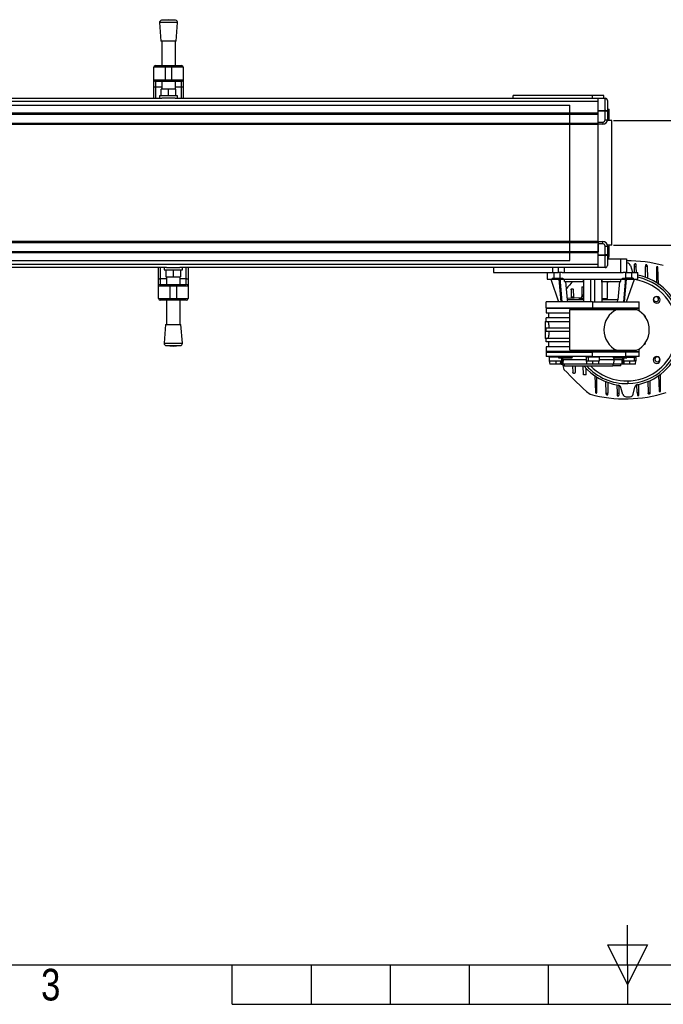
# Model space of a CAD drawing. Header units: millimetres. Extents: x 0 to 420, y 0 to 297.
# Tile 2 of 14: x 130 to 215, y 0 to 129. Entities that reach past the tile are written whole.
import ezdxf
from ezdxf.enums import TextEntityAlignment as Align

# ---------------------------------------------------------------- set-up
doc = ezdxf.new("R2010")
doc.units = ezdxf.units.MM
doc.layers.add('CARTIGLIO', color=140, linetype='Continuous')
doc.layers.add('QUOTE', color=174, linetype='Continuous')
doc.styles.add('SLDTEXTSTYLE0', font='TXT', dxfattribs={"width": 0.638298})
doc.styles.add('SLDTEXTSTYLE2', font='TXT', dxfattribs={"width": 0.821468})
doc.styles.add('SLDTEXTSTYLE3', font='TXT', dxfattribs={"width": 0.75})
doc.dimstyles.new('SLDDIMSTYLE0', dxfattribs={"dimtxt": 3, "dimasz": 3, "dimexe": 0, "dimexo": 0.0625, "dimgap": 0.75, "dimtad": 1, "dimlfac": 6.740475, "dimrnd": 1e-09, "dimzin": 12, "dimdsep": 46, "dimtxsty": 'SLDTEXTSTYLE3', "dimsah": 1, "dimcen": 0.09, "dimadec": 0, "dimazin": 3, "dimtfac": 1, "dimtdec": 3, "dimtmove": 0, "dimatfit": 0, "dimfxl": 0, "dimfrac": 2, "dimtolj": 1, "dimtzin": 12, "dimarcsym": 0})

# ---------------------------------------------------------------- blocks, each defined once
blk = doc.blocks.new('SW_NOTE_0_1')
at = {"layer": 'CARTIGLIO', "color": 0, "insert": (85.41, 3.22), "char_height": 2.5, "attachment_point": 2, "style": 'SLDTEXTSTYLE0'}
blk.add_mtext("ATTENZIONE: NON INTERPRETARE IL DISEGNO. IN CASO DI QUOTE MANCANTI O POCO CHIARE CONSULTARE L'UFFICIO TECNICO", dxfattribs=at)
blk = doc.blocks.new('SW_NOTE_0_17')
at = {"layer": 'CARTIGLIO', "color": 0, "insert": (28.04, 2.06), "char_height": 1.6, "attachment_point": 2, "style": 'SLDTEXTSTYLE0'}
blk.add_mtext('DISEGNO ESEGUITO CON CAD NON SONO AMMESSE VARIAZIONI', dxfattribs=at)
blk = doc.blocks.new('SW_NOTE_0_18')
at = {"layer": 'CARTIGLIO', "color": 0, "insert": (27.34, 2.06), "char_height": 1.6, "attachment_point": 2, "style": 'SLDTEXTSTYLE0'}
blk.add_mtext('VIETATO RIPRODURRE O COMUNICARNE A TERZI IL CONTENUTO.', dxfattribs=at)
blk = doc.blocks.new('Cartiglio ALUSIC')
at = {"layer": 'CARTIGLIO', "color": 140}
for name, p in [('SW_NOTE_0_18', (116.35, 126.61)), ('SW_NOTE_0_17', (115.64, 124.47)), ('SW_NOTE_0_1', (127.63, 90.02))]:
    blk.add_blockref(name, p, dxfattribs=at)
at = {"layer": 'CARTIGLIO', "color": 140, "style": 'SLDTEXTSTYLE0', "width": 0.638298}
for tag, height, p in [('AUTOATTR1', 3.5, (223.45, 133.7)), ('AUTOATTR2', 3.5, (221.93, 127.42)), ('AUTOATTR11', 3.5, (222.86, 121.41)), ('AUTOATTR8', 4, (219.24, 110)), ('AUTOATTR9', 4, (218.12, 100.42)), ('AUTOATTR0', 4, (249.03, 100.31))]:
    blk.add_attdef(tag, text='', height=height, dxfattribs=at).set_placement(p, align=Align.TOP_CENTER)
at = {"layer": 'CARTIGLIO', "color": 140}
for tag in ['AUTOATTR13', 'AUTOATTR12', 'AUTOATTR10', 'AUTOATTR7', 'AUTOATTR6', 'AUTOATTR5', 'AUTOATTR4', 'AUTOATTR3']:
    blk.add_attdef(tag, (0, 0), '', height=4, dxfattribs=at)
blk = doc.blocks.new('_D_1')
at = {"layer": 'QUOTE'}
for p, q in [((226.79, 115.61), (226.79, 121.61)), ((208.17, 115.61), (228.79, 115.61)), ((226.79, 115.61), (226.79, 99.29)), ((208.17, 99.29), (228.79, 99.29)), ((226.79, 99.29), (226.79, 93.29))]:
    blk.add_line(p, q, dxfattribs=at)
for points in [[(226.79, 115.61), (227.29, 118.61), (226.29, 118.61)], [(226.79, 99.29), (226.29, 96.29), (227.29, 96.29)]]:
    blk.add_solid(points, dxfattribs=at)
at = {"layer": 'QUOTE', "insert": (222.92, 104.12), "char_height": 3, "attachment_point": 1, "rotation": 90, "style": 'SLDTEXTSTYLE3'}
blk.add_mtext('110', dxfattribs=at)

msp = doc.modelspace()

# ---------------------------------------------------------------- linework, layer by layer
at = {"color": 7, "linetype": 'Continuous', "lineweight": 25}
for p, q in [((148.7251, 128.413), (148.9106, 125.9823)), ((151.0988, 128.413), (148.7251, 128.413)), ((149.912, 128.8011), (148.9984, 128.7314)), ((150.8256, 128.7314), (148.9984, 128.7314)), ((150.8256, 128.7314), (149.912, 128.8011)), ((150.9134, 125.9823), (151.0988, 128.413)), ((150.9134, 125.9823), (148.9106, 125.9823)), ((149.0218, 125.9823), (149.0218, 122.8033)), ((150.8021, 122.8033), (150.8021, 125.9823)), ((149.4669, 122.5808), (147.9833, 122.5808)), ((147.9833, 120.9488), (147.9833, 122.5808)), ((148.2059, 122.8033), (149.4669, 122.8033)), ((149.4669, 122.5808), (149.4669, 122.8033)), ((149.4669, 122.8033), (150.357, 122.8033)), ((150.357, 122.5808), (149.4669, 122.5808)), ((149.4669, 122.5808), (149.4669, 120.9488)), ((150.357, 122.5808), (150.357, 122.8033)), ((150.357, 122.8033), (151.6181, 122.8033)), ((151.8406, 122.5808), (150.357, 122.5808)), ((150.357, 120.9488), (150.357, 122.5808)), ((151.8406, 122.5808), (151.8406, 120.9488)), ((147.9833, 120.9488), (149.4669, 120.9488)), ((147.9833, 120.0948), (147.9833, 120.9488)), ((147.9833, 118.5322), (147.9833, 120.0948)), ((149.4669, 120.7263), (148.2059, 120.7263)), ((148.2059, 120.7263), (148.2059, 119.9672)), ((149.0218, 119.9672), (148.2059, 119.9672)), ((148.2059, 119.9672), (148.2059, 118.5322)), ((149.0218, 120.7263), (149.0218, 119.719)), ((149.4669, 120.9488), (150.357, 120.9488)), ((149.4669, 120.7263), (149.4669, 120.9488)), ((150.357, 120.7263), (149.4669, 120.7263)), ((150.357, 120.9488), (151.8406, 120.9488)), ((150.357, 120.7263), (150.357, 120.9488)), ((151.6181, 120.7263), (150.357, 120.7263)), ((150.8021, 119.719), (150.8021, 120.7263)), ((151.6181, 119.9672), (150.8021, 119.9672)), ((151.6181, 119.9672), (151.6181, 120.7263)), ((151.6181, 118.5322), (151.6181, 119.9672)), ((151.8406, 120.9488), (151.8406, 120.0948)), ((151.8406, 120.0948), (151.8406, 118.5322)), ((113.6913, 118.5322), (149.0433, 118.5322)), ((148.7251, 118.8289), (148.7251, 118.5322)), ((151.0988, 118.8289), (148.7251, 118.8289)), ((148.9477, 118.8289), (148.9477, 119.719)), ((149.912, 119.719), (148.9477, 119.719)), ((150.7807, 118.5322), (149.0433, 118.5322)), ((149.912, 118.8289), (149.912, 119.719)), ((150.8763, 119.719), (149.912, 119.719)), ((150.7807, 118.5322), (206.166, 118.5322)), ((150.8763, 118.8289), (150.8763, 119.719)), ((151.0988, 118.5322), (151.0988, 118.8289)), ((195.0392, 118.5322), (195.0392, 118.8718)), ((205.4242, 118.8718), (195.0392, 118.8718)), ((206.9078, 118.8718), (205.4242, 118.8718)), ((205.4242, 118.5322), (205.4242, 118.8718)), ((206.166, 118.5322), (207.0562, 118.5322)), ((206.166, 118.4887), (206.166, 118.5322)), ((206.9078, 118.5322), (206.9078, 118.8718)), ((207.0562, 118.5322), (207.0562, 118.4887)), ((57.8085, 118.1259), (206.166, 118.1259)), ((207.0562, 118.4887), (206.166, 118.4887)), ((206.166, 116.9437), (206.166, 118.4887)), ((207.0562, 116.9437), (207.0562, 118.4887)), ((207.3529, 118.2354), (207.3529, 116.7773)), ((57.8085, 116.6035), (206.166, 116.6035)), ((57.8085, 116.4551), (206.166, 116.4551)), ((206.166, 116.9437), (207.0562, 116.9437)), ((206.166, 116.8388), (206.166, 116.9437)), ((207.0562, 116.8388), (206.166, 116.8388)), ((206.166, 115.4166), (206.166, 116.8388)), ((206.166, 115.2683), (206.166, 116.4551)), ((207.0562, 116.9437), (207.0562, 116.8388)), ((207.0562, 115.7134), (207.0562, 116.8388)), ((207.3529, 117.0916), (207.5754, 117.0916)), ((207.3529, 116.7773), (207.3529, 115.7134)), ((207.5982, 115.608), (207.5754, 117.0916)), ((57.8085, 115.2683), (206.166, 115.2683)), ((57.8085, 115.1199), (206.166, 115.1199)), ((206.166, 115.4166), (206.7595, 115.4166)), ((206.166, 115.1199), (206.166, 115.2683)), ((206.7595, 115.1199), (206.166, 115.1199)), ((206.166, 99.7767), (206.166, 115.1199)), ((206.7595, 115.4166), (206.7595, 115.1199)), ((207.0562, 115.7134), (207.3529, 115.7134)), ((207.9463, 115.608), (207.3529, 115.608)), ((207.9463, 99.2887), (207.9463, 115.608)), ((206.166, 99.7767), (57.8085, 99.7767)), ((206.166, 99.6283), (57.8085, 99.6283)), ((206.166, 99.7767), (206.7595, 99.7767)), ((206.166, 99.7767), (206.166, 99.6283)), ((206.166, 99.6283), (206.166, 98.4415)), ((206.7595, 99.48), (206.166, 99.48)), ((206.166, 98.0579), (206.166, 99.48)), ((206.7595, 99.48), (206.7595, 99.7767)), ((207.0562, 99.1833), (207.3529, 99.1833)), ((207.0562, 98.0579), (207.0562, 99.1833)), ((207.9463, 99.2887), (207.3434, 99.2887)), ((207.3529, 99.1833), (207.3529, 98.1193)), ((207.5754, 97.8051), (207.5982, 99.2887)), ((206.166, 98.4415), (57.8085, 98.4415)), ((206.166, 98.2931), (57.8085, 98.2931)), ((206.166, 98.0579), (207.0562, 98.0579)), ((206.166, 97.953), (206.166, 98.0579)), ((207.0562, 97.953), (206.166, 97.953)), ((206.166, 96.4079), (206.166, 97.953)), ((207.0562, 98.0579), (207.0562, 97.953)), ((207.0562, 96.4079), (207.0562, 97.953)), ((207.3529, 98.1193), (207.3529, 96.6612)), ((206.166, 96.7708), (57.8085, 96.7708)), ((207.3529, 97.8051), (207.5754, 97.8051)), ((207.3529, 97.5084), (209.1332, 97.5084)), ((207.5383, 97.5084), (207.5383, 97.8051)), ((209.1332, 95.7281), (209.1332, 97.5084)), ((209.1332, 97.5084), (209.875, 97.5084)), ((209.875, 97.5084), (209.875, 95.7281)), ((210.367, 96.6536), (210.6283, 95.7578)), ((210.9044, 96.4797), (210.9037, 96.7724)), ((211.1235, 96.4845), (211.1113, 96.7769)), ((212.3313, 96.6346), (212.3316, 96.5111)), ((212.5389, 96.6392), (212.5441, 96.5157)), ((149.6633, 96.3645), (114.3113, 96.3645)), ((148.6033, 94.8018), (148.6033, 96.3645)), ((148.8259, 96.3645), (148.8259, 94.9295)), ((149.3451, 96.3645), (149.3451, 96.0678)), ((149.3451, 96.0678), (151.7188, 96.0678)), ((149.5676, 96.0678), (149.5676, 95.1776)), ((149.6633, 96.3645), (151.4007, 96.3645)), ((150.532, 96.0678), (150.532, 95.1776)), ((206.166, 96.3645), (151.4007, 96.3645)), ((151.4963, 96.0678), (151.4963, 95.1776)), ((151.7188, 96.0678), (151.7188, 96.3645)), ((152.2381, 94.9295), (152.2381, 96.3645)), ((152.4606, 96.3645), (152.4606, 94.8018)), ((192.443, 96.3645), (192.443, 95.7281)), ((192.443, 95.7281), (199.6784, 95.7281)), ((199.4899, 95.7281), (199.4899, 94.8379)), ((199.6784, 95.7281), (200.3322, 95.7281)), ((200.2317, 95.7281), (200.2317, 96.3645)), ((200.3322, 95.7281), (200.3322, 94.9863)), ((200.3322, 95.7281), (200.9735, 95.7281)), ((200.9735, 95.7281), (200.9735, 96.3645)), ((201.4396, 95.7281), (200.9735, 95.7281)), ((201.1207, 95.7281), (201.1207, 94.9863)), ((201.4396, 95.7281), (209.4088, 95.7281)), ((201.7153, 96.3645), (201.7153, 95.7281)), ((206.166, 96.4079), (207.0562, 96.4079)), ((206.166, 96.3645), (206.166, 96.4079)), ((207.0562, 96.3645), (206.166, 96.3645)), ((207.0562, 96.4079), (207.0562, 96.3645)), ((209.875, 95.7281), (209.4088, 95.7281)), ((209.7278, 95.7281), (209.7278, 94.9863)), ((209.875, 95.7281), (210.5163, 95.7281)), ((210.5163, 95.7281), (210.5163, 94.9863)), ((210.5163, 95.7281), (211.3585, 95.7281)), ((210.6381, 95.7281), (210.6283, 95.7578)), ((211.1235, 96.4845), (210.9044, 96.4797)), ((210.9062, 95.7281), (210.9044, 96.4797)), ((211.155, 95.7281), (211.1235, 96.4845)), ((211.3585, 94.8379), (211.3585, 95.7281)), ((212.5441, 96.5157), (212.3316, 96.5111)), ((212.3349, 95.0906), (212.3316, 96.5111)), ((212.5441, 96.5157), (212.6078, 94.9847)), ((213.7616, 96.3745), (213.7663, 94.3863)), ((214.0609, 94.1782), (213.9692, 96.3791)), ((148.6033, 93.9478), (148.6033, 94.8018)), ((148.8259, 94.9295), (148.8259, 94.1703)), ((148.8259, 94.9295), (149.6418, 94.9295)), ((148.8259, 94.1703), (150.0869, 94.1703)), ((149.5676, 95.1776), (150.532, 95.1776)), ((149.6418, 95.1776), (149.6418, 94.1703)), ((150.0869, 94.1703), (150.977, 94.1703)), ((150.0869, 94.1703), (150.0869, 93.9478)), ((150.532, 95.1776), (151.4963, 95.1776)), ((150.977, 94.1703), (152.2381, 94.1703)), ((150.977, 94.1703), (150.977, 93.9478)), ((151.4221, 94.1703), (151.4221, 95.1776)), ((151.4221, 94.9295), (152.2381, 94.9295)), ((152.2381, 94.1703), (152.2381, 94.9295)), ((152.4606, 94.8018), (152.4606, 93.9478)), ((199.4899, 94.8379), (200.1279, 94.8379)), ((199.935, 94.8379), (200.9735, 91.8708)), ((200.1279, 94.9863), (200.1279, 94.8379)), ((200.1279, 94.9863), (200.3322, 94.9863)), ((200.1279, 94.8379), (201.5061, 94.8379)), ((200.3322, 94.9863), (201.1207, 94.9863)), ((200.9828, 94.8379), (201.2427, 91.8708)), ((201.1207, 94.9863), (201.5061, 94.9863)), ((201.1727, 94.8379), (201.1727, 94.4616)), ((201.1727, 94.4616), (201.4085, 91.8708)), ((201.5061, 94.9863), (201.5061, 94.8379)), ((201.5061, 94.8379), (209.3424, 94.8379)), ((201.7541, 94.5412), (201.7541, 94.8379)), ((201.7541, 94.5412), (204.2374, 94.5412)), ((202.1303, 92.1675), (201.9103, 94.5412)), ((204.2374, 94.8379), (204.2374, 94.4616)), ((204.2374, 94.4616), (204.2374, 91.8708)), ((205.2017, 91.8708), (205.2017, 94.8379)), ((205.6468, 94.8379), (205.6468, 91.8708)), ((206.6111, 94.8379), (206.6111, 94.4616)), ((206.6111, 94.5412), (209.0944, 94.5412)), ((206.6111, 94.4616), (206.6111, 91.8708)), ((207.3529, 92.3159), (207.3529, 94.5412)), ((208.9381, 94.5412), (208.7182, 92.1675)), ((209.0944, 94.5412), (209.0944, 94.8379)), ((209.3424, 94.9863), (209.7278, 94.9863)), ((209.3424, 94.8379), (209.3424, 94.9863)), ((209.3424, 94.8379), (210.7206, 94.8379)), ((209.6758, 94.4616), (209.4399, 91.8708)), ((209.6058, 91.8708), (209.8657, 94.8379)), ((209.6758, 94.8379), (209.6758, 94.4616)), ((210.5163, 94.9863), (209.7278, 94.9863)), ((209.875, 91.8708), (210.9135, 94.8379)), ((210.7206, 94.9863), (210.5163, 94.9863)), ((210.7206, 94.9863), (210.7206, 94.8379)), ((210.7206, 94.8379), (211.3585, 94.8379)), ((150.0869, 93.9478), (148.6033, 93.9478)), ((148.6033, 92.3159), (148.6033, 93.9478)), ((150.977, 93.9478), (150.0869, 93.9478)), ((150.0869, 93.9478), (150.0869, 92.3159)), ((152.4606, 93.9478), (150.977, 93.9478)), ((150.977, 92.3159), (150.977, 93.9478)), ((152.4606, 93.9478), (152.4606, 92.3159)), ((202.5995, 93.4731), (202.6017, 92.5477)), ((202.8812, 93.4793), (202.9195, 92.5609)), ((203.9944, 93.8382), (204.2374, 93.8483)), ((203.9944, 93.8382), (203.9973, 92.6058)), ((148.6033, 92.3159), (150.0869, 92.3159)), ((150.0869, 92.0933), (148.8259, 92.0933)), ((149.6418, 92.0933), (149.6418, 88.9143)), ((150.0869, 92.3159), (150.977, 92.3159)), ((150.0869, 92.3159), (150.0869, 92.0933)), ((150.977, 92.0933), (150.0869, 92.0933)), ((150.977, 92.3159), (152.4606, 92.3159)), ((150.977, 92.3159), (150.977, 92.0933)), ((152.2381, 92.0933), (150.977, 92.0933)), ((151.4221, 88.9143), (151.4221, 92.0933)), ((205.4242, 91.8708), (199.3416, 91.8708)), ((199.3416, 91.129), (199.3416, 91.8708)), ((203.9179, 92.4071), (202.115, 92.332)), ((202.1579, 91.8708), (202.1303, 92.1675)), ((204.2374, 92.1675), (202.1303, 92.1675)), ((202.6017, 92.5477), (202.9195, 92.5609)), ((203.6493, 92.301), (203.6135, 92.1675)), ((204.2251, 92.301), (203.6493, 92.301)), ((203.9973, 92.6058), (204.0601, 92.6084)), ((204.2194, 92.4064), (204.1429, 92.301)), ((205.4242, 91.8708), (205.4242, 91.129)), ((205.4242, 91.8708), (211.5069, 91.8708)), ((208.7182, 92.1675), (206.6111, 92.1675)), ((206.6138, 92.3159), (207.3529, 92.3159)), ((207.1918, 92.301), (206.6278, 92.301)), ((207.235, 92.1675), (207.1992, 92.301)), ((207.2045, 92.2811), (207.2045, 92.3159)), ((208.6906, 91.8708), (208.7182, 92.1675)), ((211.5069, 91.129), (211.5069, 91.8708)), ((199.3416, 91.129), (199.3416, 91.04)), ((199.3416, 91.129), (201.1231, 91.129)), ((199.3416, 91.04), (199.3416, 90.4465)), ((201.1231, 91.04), (199.3416, 91.04)), ((199.3416, 90.4465), (202.4571, 90.4465)), ((199.6383, 90.4465), (199.6383, 89.7789)), ((201.1231, 91.129), (201.1231, 91.04)), ((201.1231, 91.129), (205.4242, 91.129)), ((205.4242, 91.04), (201.1231, 91.04)), ((202.4571, 85.5507), (202.4571, 90.8916)), ((202.4571, 90.8916), (208.5816, 90.8916)), ((205.4242, 91.129), (211.5069, 91.129)), ((211.5069, 91.04), (205.4242, 91.04)), ((205.4242, 91.04), (205.4242, 90.8916)), ((208.5816, 90.8916), (211.1683, 90.8916)), ((211.5069, 91.04), (211.5069, 91.129)), ((211.5069, 90.6992), (211.5069, 91.04)), ((149.5305, 88.9143), (149.3451, 86.4836)), ((149.5305, 88.9143), (151.5334, 88.9143)), ((151.7188, 86.4836), (151.5334, 88.9143)), ((199.1932, 89.3339), (199.3416, 89.3339)), ((199.1932, 89.3339), (199.1932, 87.1084)), ((199.3416, 89.3339), (199.3416, 89.7789)), ((202.4571, 89.7789), (199.3416, 89.7789)), ((199.3416, 89.3339), (202.4571, 89.3339)), ((212.3229, 90.0015), (212.1884, 90.0791)), ((212.3229, 89.898), (212.3229, 90.0015)), ((199.3416, 87.9986), (199.3416, 88.4437)), ((202.4571, 88.4437), (199.3416, 88.4437)), ((202.4571, 87.9986), (199.3416, 87.9986)), ((149.3451, 86.4836), (151.7188, 86.4836)), ((199.3416, 87.1084), (199.1932, 87.1084)), ((199.3416, 86.6634), (199.3416, 87.1085)), ((202.4571, 87.1085), (199.3416, 87.1085)), ((202.4571, 86.6634), (199.3416, 86.6634)), ((199.6383, 86.6634), (199.6383, 85.9958)), ((212.1884, 86.3633), (212.3229, 86.4409)), ((212.3229, 86.4409), (212.3229, 86.5444)), ((149.6184, 86.1652), (150.532, 86.0955)), ((149.6184, 86.1652), (151.4455, 86.1652)), ((150.532, 86.0955), (151.4455, 86.1652)), ((199.3416, 85.9958), (199.3416, 85.4024)), ((202.4571, 85.9958), (199.3416, 85.9958)), ((199.3416, 85.4024), (199.3416, 85.3134)), ((209.7253, 85.4024), (199.3416, 85.4024)), ((199.3416, 85.3134), (199.3416, 84.7199)), ((199.3416, 85.3134), (205.4242, 85.3134)), ((202.4571, 85.5507), (208.5816, 85.5507)), ((209.7253, 85.3134), (205.4242, 85.3134)), ((205.4242, 84.7199), (205.4242, 85.3134)), ((208.5816, 85.5507), (211.1683, 85.5507)), ((209.7253, 85.4024), (211.5069, 85.4024)), ((209.7253, 85.4024), (209.7253, 85.3134)), ((209.7253, 85.3134), (209.7253, 84.7199)), ((211.5069, 85.3134), (209.7253, 85.3134)), ((211.5069, 85.4024), (211.5069, 85.7431)), ((211.5069, 85.3134), (211.5069, 85.4024)), ((211.5069, 84.7199), (211.5069, 85.3134)), ((205.4242, 84.7199), (199.3416, 84.7199)), ((199.7496, 84.6458), (199.7496, 84.1893)), ((200.6026, 84.6458), (199.7496, 84.6458)), ((199.7496, 84.1893), (200.6026, 84.1893)), ((199.7518, 84.1635), (199.8237, 83.7556)), ((199.7518, 84.1635), (200.6026, 84.1635)), ((200.6026, 83.7556), (199.8237, 83.7556)), ((200.6026, 84.6458), (200.6026, 84.7199)), ((200.9746, 84.6458), (200.6026, 84.6458)), ((200.6026, 84.1893), (201.2058, 84.1893)), ((200.6026, 84.1893), (200.6026, 84.1635)), ((200.6026, 84.1635), (201.2042, 84.1635)), ((200.6026, 84.1635), (200.6026, 83.7556)), ((201.1534, 83.7556), (200.6026, 83.7556)), ((200.9673, 84.6458), (200.9673, 84.5716)), ((200.9673, 84.6458), (202.4869, 84.6458)), ((200.9673, 84.5716), (202.7476, 84.5716)), ((201.2042, 84.1635), (201.1534, 83.7556)), ((201.3161, 83.7556), (201.1534, 83.7556)), ((201.2042, 84.1635), (201.3923, 84.1635)), ((201.2058, 84.1893), (201.395, 84.1893)), ((201.3161, 83.7556), (201.3923, 84.1635)), ((201.3923, 84.1635), (201.395, 84.1893)), ((201.3923, 84.1635), (201.4291, 84.1565)), ((201.395, 84.1893), (201.395, 84.3641)), ((201.4215, 84.1893), (201.395, 84.1893)), ((201.4134, 84.2911), (201.4215, 84.1893)), ((201.4291, 84.1565), (201.4215, 84.1893)), ((201.4869, 83.9222), (201.4291, 84.1565)), ((201.4549, 83.7556), (201.4869, 83.9222)), ((201.4942, 83.7556), (201.4549, 83.7556)), ((201.4695, 83.7556), (201.6727, 83.0577)), ((201.4869, 83.9222), (201.5608, 83.9254)), ((201.4869, 83.9222), (201.4942, 83.7556)), ((201.547, 84.2943), (201.5356, 84.382)), ((201.547, 84.2943), (201.551, 84.1925)), ((204.5712, 84.2943), (201.547, 84.2943)), ((201.551, 84.1925), (201.5524, 84.1504)), ((201.5608, 83.9254), (201.5524, 84.1504)), ((201.5682, 83.7556), (201.5608, 83.9254)), ((204.6454, 83.7556), (201.5682, 83.7556)), ((201.7153, 83.7556), (201.7153, 83.5331)), ((202.7476, 84.6458), (202.4869, 84.6458)), ((202.7476, 84.5716), (202.7476, 84.6458)), ((202.7509, 84.6621), (202.7866, 84.6888)), ((204.5712, 84.6458), (204.5712, 84.1893)), ((204.821, 84.6458), (204.5712, 84.6458)), ((204.5712, 84.1893), (204.821, 84.1893)), ((204.5734, 84.1635), (204.6454, 83.7556)), ((204.5734, 84.1635), (205.4242, 84.1635)), ((205.4242, 83.7556), (204.6454, 83.7556)), ((206.0274, 84.6458), (204.821, 84.6458)), ((204.821, 84.6458), (204.821, 84.1893)), ((204.821, 84.1893), (206.0274, 84.1893)), ((205.4242, 84.7199), (209.7253, 84.7199)), ((205.4242, 84.1635), (206.0258, 84.1635)), ((205.4242, 84.1635), (205.4242, 83.7556)), ((206.2031, 83.7556), (205.4242, 83.7556)), ((206.0258, 84.1635), (206.275, 84.1635)), ((206.2773, 84.6458), (206.0274, 84.6458)), ((206.0274, 84.1893), (206.2773, 84.1893)), ((206.2031, 83.7556), (206.275, 84.1635)), ((208.1586, 83.7556), (206.2031, 83.7556)), ((206.2773, 84.6458), (206.2773, 84.1893)), ((208.1753, 84.2943), (206.2773, 84.2943)), ((208.0468, 83.7556), (208.0468, 83.5331)), ((208.0618, 84.6889), (208.0976, 84.662)), ((208.1008, 84.6458), (208.1008, 84.5716)), ((208.3616, 84.6458), (208.1008, 84.6458)), ((208.1008, 84.5716), (208.3616, 84.5716)), ((208.1753, 84.2943), (208.1586, 83.7556)), ((209.2803, 83.7556), (208.1586, 83.7556)), ((209.3015, 84.2943), (208.1753, 84.2943)), ((208.991, 84.6458), (208.3616, 84.6458)), ((208.3616, 84.5716), (208.3616, 84.6458)), ((208.3616, 84.5716), (208.991, 84.5716)), ((209.6204, 84.6458), (208.991, 84.6458)), ((208.991, 84.6458), (208.991, 84.5716)), ((208.991, 84.5716), (209.8811, 84.5716)), ((209.1332, 83.5331), (209.1332, 83.7556)), ((209.2803, 83.7556), (209.2877, 83.9254)), ((209.2877, 83.9254), (209.2961, 84.1504)), ((209.3616, 83.9222), (209.2877, 83.9254)), ((209.2961, 84.1504), (209.2975, 84.1925)), ((209.2975, 84.1925), (209.3015, 84.2943)), ((209.3128, 84.382), (209.3015, 84.2943)), ((209.3543, 83.7556), (209.3616, 83.9222)), ((209.3935, 83.7556), (209.3543, 83.7556)), ((209.3616, 83.9222), (209.4193, 84.1565)), ((209.3616, 83.9222), (209.3935, 83.7556)), ((209.4193, 84.1565), (209.427, 84.1893)), ((209.4193, 84.1565), (209.4561, 84.1635)), ((209.427, 84.1893), (209.4351, 84.2911)), ((209.4535, 84.1893), (209.427, 84.1893)), ((209.4535, 84.3641), (209.4535, 84.1893)), ((209.4535, 84.1893), (209.4561, 84.1635)), ((209.4535, 84.1893), (210.8491, 84.1893)), ((209.4561, 84.1635), (210.2459, 84.1635)), ((209.4561, 84.1635), (209.5323, 83.7556)), ((210.2459, 83.7556), (209.5323, 83.7556)), ((209.8811, 84.6458), (209.6204, 84.6458)), ((211.5069, 84.7199), (209.7253, 84.7199)), ((209.8811, 84.5716), (209.8811, 84.6458)), ((209.8811, 84.6458), (210.8491, 84.6458)), ((210.2459, 84.1635), (210.8475, 84.1635)), ((210.2459, 84.1635), (210.2459, 83.7556)), ((211.0967, 84.1635), (210.8475, 84.1635)), ((210.8491, 84.6458), (210.8491, 84.1893)), ((210.8491, 84.6458), (211.0989, 84.6458)), ((210.8491, 84.1893), (211.0989, 84.1893)), ((211.0247, 83.7556), (211.0967, 84.1635)), ((211.0967, 84.1635), (211.0989, 84.1893)), ((211.0989, 84.1893), (211.0989, 84.6458)), ((201.7153, 83.5331), (208.0468, 83.5331)), ((202.8009, 83.5331), (202.8375, 82.6544)), ((203.1172, 83.5331), (203.1192, 82.6606)), ((204.2471, 82.351), (204.1979, 83.5331)), ((204.5721, 82.3518), (204.5701, 83.1968)), ((209.1332, 83.5331), (208.0468, 83.5331)), ((214.324, 80.2512), (214.3188, 82.4476)), ((204.5721, 82.3518), (204.2471, 82.351)), ((205.689, 82.2642), (205.7807, 80.0633)), ((205.9883, 80.0678), (205.9836, 82.0561)), ((207.2059, 79.9266), (207.1421, 81.4576)), ((207.415, 81.3517), (207.4183, 79.9313)), ((210.0218, 81.5467), (210.0297, 81.1872)), ((212.6346, 81.4687), (212.6938, 80.0474)), ((212.9026, 81.5981), (212.9062, 80.052)), ((214.0332, 82.2443), (214.1164, 80.2466)), ((207.2059, 79.9266), (207.4183, 79.9313)), ((207.211, 79.8032), (207.2059, 79.9266)), ((207.4186, 79.8077), (207.4183, 79.9313)), ((208.5817, 81.0314), (208.6264, 79.9579)), ((208.6264, 79.9579), (208.8455, 79.9627)), ((208.6264, 79.9579), (208.6386, 79.6654)), ((208.8432, 80.9699), (208.8455, 79.9627)), ((208.8455, 79.9627), (208.8462, 79.67)), ((209.3829, 79.7888), (209.1216, 80.6846)), ((210.7374, 79.8186), (210.959, 80.725)), ((211.2665, 80.016), (211.2245, 81.0254)), ((211.2665, 80.016), (211.4857, 80.0208)), ((211.2665, 80.016), (211.2787, 79.7235)), ((211.4857, 80.0208), (211.4831, 81.1074)), ((211.4863, 79.7281), (211.4857, 80.0208)), ((212.6938, 80.0474), (212.9062, 80.052)), ((212.6938, 80.0474), (212.6989, 79.9239)), ((212.9062, 80.052), (212.9065, 79.9284))]:
    msp.add_line(p, q, dxfattribs=at)
at = {"color": 7, "linetype": 'Continuous'}
for p, q in [((61.5175, 117.6108), (202.4571, 117.6108)), ((202.4571, 97.2858), (202.4571, 117.6108)), ((61.5175, 97.2858), (202.4571, 97.2858))]:
    msp.add_line(p, q, dxfattribs=at)
at = {"color": 7, "linetype": 'Continuous', "lineweight": 25, "flags": 128}
for points in [[(148.2059, 119.9672), (148.1624, 119.9696), (148.1207, 119.9769), (148.0822, 119.9887), (148.0485, 120.0045), (148.0208, 120.0239), (148.0003, 120.0459), (147.9876, 120.0699), (147.9833, 120.0948)], [(151.8406, 120.0948), (151.8363, 120.0699), (151.8237, 120.0459), (151.8031, 120.0239), (151.7754, 120.0045), (151.7417, 119.9887), (151.7032, 119.9769), (151.6615, 119.9696), (151.6181, 119.9672)], [(209.875, 96.9743), (209.878, 96.9743), (209.9432, 96.974)], [(148.6033, 94.8018), (148.6076, 94.8267), (148.6203, 94.8507), (148.6408, 94.8727), (148.6685, 94.8921), (148.7022, 94.908), (148.7407, 94.9198), (148.7824, 94.927), (148.8259, 94.9295)], [(152.2381, 94.9295), (152.2815, 94.927), (152.3232, 94.9198), (152.3617, 94.908), (152.3954, 94.8921), (152.4231, 94.8727), (152.4437, 94.8507), (152.4563, 94.8267), (152.4606, 94.8018)], [(207.7238, 94.5412), (207.4633, 94.4464), (207.3529, 94.4025)], [(204.2323, 92.8631), (204.1761, 92.7938), (203.8135, 92.301)], [(201.395, 84.3641), (201.4064, 84.3757), (201.4239, 84.386), (201.4457, 84.394), (201.4694, 84.3988), (201.4925, 84.3999), (201.5126, 84.3972), (201.5275, 84.391), (201.5356, 84.382)], [(209.3128, 84.382), (209.321, 84.391), (209.3359, 84.3972), (209.356, 84.3999), (209.3791, 84.3988), (209.4028, 84.394), (209.4245, 84.386), (209.4421, 84.3757), (209.4535, 84.3641)], [(211.0247, 83.7556), (210.9982, 83.7556), (210.9204, 83.7556), (210.7966, 83.7556), (210.6353, 83.7556), (210.4474, 83.7556), (210.2459, 83.7556)]]:
    msp.add_lwpolyline(points, dxfattribs=at)
at = {"color": 7, "linetype": 'Continuous', "lineweight": 25}
for centre, radius, start, end in [((149.021, 128.4356), 0.2967, 94.362914, 184.362914), ((150.803, 128.4356), 0.2967, 355.637086, 85.637086), ((148.2059, 122.5808), 0.2225, 90, 180), ((151.6181, 122.5808), 0.2225, 0, 90), ((148.2059, 120.9488), 0.2225, 180, 270), ((151.6181, 120.9488), 0.2225, 270, 0), ((207.0562, 118.2354), 0.2967, 0, 90), ((206.7595, 115.7134), 0.2967, 270, 0), ((206.7595, 115.7134), 0.5934, 270, 0), ((206.7595, 99.1833), 0.5934, 0, 90), ((206.7595, 99.1833), 0.2967, 0, 90), ((207.0562, 96.6612), 0.2967, 270, 0), ((210.0707, 79.3219), 17.9216, 75.12038, 90.625865), ((209.9398, 96.529), 0.4451, 16.26015, 89.55299), ((209.875, 88.2212), 7.3066, 11.280828, 78.284881), ((148.8259, 93.9478), 0.2225, 90, 180), ((152.2381, 93.9478), 0.2225, 0, 90), ((229.9109, 69.0477), 37.2081, 136.751787, 138.635044), ((209.875, 88.2212), 7.0357, 271.260151, 77.827069), ((209.875, 88.2212), 6.6761, 0, 81.114172), ((148.8259, 92.3159), 0.2225, 180, 270), ((152.2381, 92.3159), 0.2225, 270, 0), ((213.8089, 92.1551), 0.4451, 90, 270), ((213.7214, 92.2407), 0.3227, 91.260151, 271.260151), ((213.7214, 92.2407), 0.3227, 271.260151, 91.260151), ((213.8089, 92.1551), 0.4451, 0, 90), ((213.8089, 92.1551), 0.4451, 270, 0), ((209.875, 88.2212), 2.9671, 115.841933, 180), ((209.875, 88.2212), 2.9671, 0, 64.158067), ((209.875, 88.2212), 6.6761, 224.605566, 0), ((209.875, 88.2212), 2.9671, 180, 244.158067), ((209.875, 88.2212), 2.9671, 295.841933, 0), ((149.641, 86.4611), 0.2967, 175.637086, 265.637086), ((151.423, 86.4611), 0.2967, 274.362914, 4.362914), ((209.875, 88.2212), 7.3066, 281.280828, 351.239473), ((199.6754, 84.6458), 0.0742, 0, 90.000014), ((199.8979, 84.1893), 0.1484, 180, 190), ((200.9974, 84.1893), 0.2084, 352.909274, 0.010676), ((201.498, 83.5567), 0.7392, 86.202143, 96.573154), ((201.5076, 83.3366), 0.857, 87.095448, 95.766342), ((201.4811, 83.9596), 0.2037, 69.504921, 104.782185), ((202.5525, 84.655), 0.0662, 101.421732, 188.049472), ((202.8218, 84.6458), 0.0742, 89.999959, 180), ((204.497, 84.6458), 0.0742, 360, 90.000002), ((204.7195, 84.1893), 0.1484, 180, 190), ((205.8191, 84.1893), 0.2084, 352.909274, 0.010676), ((206.093, 84.655), 0.0662, 101.42177, 188.049464), ((206.1289, 84.1893), 0.1484, 350, 360), ((206.3515, 84.6458), 0.0742, 90.000044, 180), ((208.0267, 84.6458), 0.0742, 360, 90.000009), ((208.7249, 84.2862), 0.5497, 148.721324, 179.154388), ((209.3674, 83.9596), 0.2037, 75.217815, 110.495079), ((209.3409, 83.3366), 0.857, 84.233658, 92.904552), ((209.3505, 83.5567), 0.7392, 83.426846, 93.797857), ((209.686, 84.655), 0.0662, 101.421747, 188.049468), ((209.9553, 84.6458), 0.0742, 90, 180), ((210.6407, 84.1893), 0.2084, 352.909274, 0.010676), ((213.8089, 84.2873), 0.4451, 360, 180), ((213.8089, 84.2873), 0.4451, 180, 270), ((213.8944, 84.3747), 0.3227, 91.260151, 271.260151), ((213.8089, 84.2873), 0.4451, 270, 0), ((213.8944, 84.3747), 0.3227, 271.260151, 91.260151), ((229.0484, 108.2571), 37.2081, 222.629747, 229.890554), ((209.875, 88.2212), 7.3066, 219.913051, 261.239473), ((209.875, 88.2212), 7.0357, 221.784216, 271.260151), ((208.6943, 80.5599), 0.4451, 16.26015, 81.239473), ((209.6792, 97.1205), 17.9216, 271.260151, 287.399921), ((211.3913, 80.6193), 0.4451, 101.280828, 166.260151), ((209.6792, 97.1205), 17.9216, 255.12038, 271.260151), ((209.8101, 79.9134), 0.4451, 196.26015, 269.55299), ((209.875, 88.2212), 8.7531, 269.55299, 272.967311), ((210.305, 79.9243), 0.4451, 272.967311, 346.260151)]:
    msp.add_arc(centre, radius, start, end, dxfattribs=at)
for centre, ratio, start_param, end_param in [((207.0562, 118.2354), 0.85355339, 0, 1.57079633), ((207.0562, 116.7773), 0.56066017, 0, 1.57079633), ((207.0562, 116.7773), 0.20710678, 0, 1.57079633), ((207.0562, 98.1193), 0.20710678, 4.71238898, 6.28318531), ((207.0562, 98.1193), 0.56066017, 4.71238898, 6.28318531), ((207.0562, 96.6612), 0.85355339, 4.71238898, 6.28318531)]:
    msp.add_ellipse(centre, major_axis=(0.2967, 0), ratio=ratio, start_param=start_param, end_param=end_param, dxfattribs=at)
for points, knots in [([(210.9037, 96.7724), (210.9051, 96.7856), (210.9078, 96.8112), (210.9268, 96.8404), (210.9481, 96.8587), (210.9662, 96.8686), (210.9855, 96.8749), (210.9988, 96.876), (211.0053, 96.8765)], [0, 0, 0, 0, 0.28722243, 0.55346801, 0.67984956, 0.79476765, 0.90051014, 1, 1, 1, 1]), ([(211.1113, 96.7769), (211.1093, 96.7901), (211.1055, 96.8155), (211.0853, 96.8438), (211.0633, 96.8611), (211.0448, 96.8701), (211.0252, 96.8758), (211.0118, 96.8762), (211.0053, 96.8765)], [0, 0, 0, 0, 0.28720037, 0.55342551, 0.67772325, 0.79469671, 0.89937338, 1, 1, 1, 1]), ([(212.5389, 96.6392), (212.5369, 96.6524), (212.5332, 96.6778), (212.5129, 96.7061), (212.4909, 96.7234), (212.4724, 96.7324), (212.4528, 96.7379), (212.4329, 96.7394), (212.413, 96.737), (212.3937, 96.7307), (212.3756, 96.7208), (212.3543, 96.7026), (212.3354, 96.6734), (212.3327, 96.6479), (212.3313, 96.6346)], [0, 0, 0, 0, 0.14361019, 0.27673203, 0.3387866, 0.39737933, 0.4495653, 0.50003147, 0.55002689, 0.60284783, 0.66106213, 0.72326797, 0.85638981, 1, 1, 1, 1]), ([(213.8632, 96.4786), (213.8497, 96.4767), (213.8226, 96.473), (213.7892, 96.4487), (213.7661, 96.4147), (213.7631, 96.3879), (213.7616, 96.3745)], [0, 0, 0, 0, 0.24954869, 0.49978484, 0.74989286, 1, 1, 1, 1]), ([(213.9692, 96.3791), (213.9685, 96.3861), (213.9671, 96.4001), (213.9577, 96.4253), (213.938, 96.4524), (213.9037, 96.4749), (213.8767, 96.4774), (213.8632, 96.4786)], [0, 0, 0, 0, 0.13264689, 0.26493831, 0.50092721, 0.74892967, 1, 1, 1, 1]), ([(201.1373, 94.8379), (201.1468, 94.7395), (201.1588, 94.6141), (201.1702, 94.4886), (201.1727, 94.4616)], [0, 0, 0, 0, 0.78500682, 1, 1, 1, 1]), ([(204.2374, 94.4616), (204.2378, 94.5601), (204.2383, 94.6856), (204.241, 94.811), (204.2416, 94.8379)], [0, 0, 0, 0, 0.78499546, 1, 1, 1, 1]), ([(206.6111, 94.4616), (206.6107, 94.5601), (206.6102, 94.6856), (206.6074, 94.811), (206.6068, 94.8379)], [0, 0, 0, 0, 0.78499549, 1, 1, 1, 1]), ([(209.7111, 94.8379), (209.7017, 94.7395), (209.6897, 94.6141), (209.6782, 94.4886), (209.6758, 94.4616)], [0, 0, 0, 0, 0.785006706, 1, 1, 1, 1]), ([(202.5995, 93.4731), (202.6015, 93.4913), (202.6054, 93.5273), (202.632, 93.5667), (202.6604, 93.5906), (202.6849, 93.6039), (202.7108, 93.6123), (202.7286, 93.6137), (202.7373, 93.6144)], [0, 0, 0, 0, 0.25657867, 0.50881494, 0.63791155, 0.76249093, 0.88301651, 1, 1, 1, 1]), ([(202.7373, 93.6144), (202.7551, 93.6128), (202.7824, 93.6105), (202.8151, 93.594), (202.8446, 93.5715), (202.8729, 93.5332), (202.8785, 93.4974), (202.8812, 93.4793)], [0, 0, 0, 0, 0.23569056, 0.36065911, 0.49059302, 0.74328446, 1, 1, 1, 1]), ([(202.6017, 92.5477), (202.6018, 92.5173), (202.6019, 92.4584), (202.6021, 92.3963), (202.6022, 92.3589), (202.6021, 92.3544), (202.6021, 92.3523)], [0, 0, 0, 0, 0.27727339, 0.53637252, 0.77728369, 1, 1, 1, 1]), ([(203.9975, 92.5198), (203.9975, 92.5226), (203.9975, 92.5455), (203.9974, 92.5776), (203.9973, 92.6058)], [0, 0, 0, 0, 0.12245243, 1, 1, 1, 1]), ([(199.7419, 88.4437), (199.7349, 88.5637), (199.7207, 88.8035), (199.6818, 89.0889), (199.6469, 89.2906), (199.6412, 89.3193), (199.6383, 89.3339)], [0, 0, 0, 0, 0.24755568, 0.49499473, 0.74481782, 1, 1, 1, 1]), ([(199.6383, 87.1085), (199.641, 87.122), (199.6464, 87.149), (199.6798, 87.3412), (199.7195, 87.6255), (199.7343, 87.8721), (199.7419, 87.9986)], [0, 0, 0, 0, 0.24541044, 0.49071287, 0.73879925, 1, 1, 1, 1]), ([(200.8947, 84.7199), (200.9037, 84.719), (200.9221, 84.7171), (200.9471, 84.7), (200.9643, 84.6745), (200.9663, 84.6551), (200.9673, 84.6458)], [0, 0, 0, 0, 0.24479159, 0.50295461, 0.75968185, 1, 1, 1, 1]), ([(201.2853, 84.5716), (201.2898, 84.5685), (201.3223, 84.5458), (201.3616, 84.4802), (201.3839, 84.4029), (201.395, 84.3641)], [0, 0, 0, 0, 0.07443821, 0.53699083, 1, 1, 1, 1]), ([(201.3161, 83.7556), (201.3244, 83.7556), (201.3408, 83.7556), (201.3824, 83.7556), (201.4223, 83.7556), (201.447, 83.7556), (201.4549, 83.7556)], [0, 0, 0, 0, 0.28688048, 0.57361184, 0.86407426, 1, 1, 1, 1]), ([(201.395, 84.3641), (201.3994, 84.3529), (201.4078, 84.3317), (201.4116, 84.304), (201.4134, 84.2911)], [0, 0, 0, 0, 0.53194421, 1, 1, 1, 1]), ([(201.5356, 84.382), (201.5219, 84.4315), (201.5012, 84.5056), (201.4573, 84.5551), (201.4427, 84.5716)], [0, 0, 0, 0, 0.66702429, 1, 1, 1, 1]), ([(201.5682, 83.7556), (201.5668, 83.7556), (201.5647, 83.7556), (201.5566, 83.7556), (201.549, 83.7556), (201.5399, 83.7556), (201.5295, 83.7556), (201.5145, 83.7556), (201.5023, 83.7556), (201.4942, 83.7556)], [0, 0, 0, 0, 0.22487686, 0.33610256, 0.44732794, 0.55855295, 0.6697776, 0.78100193, 1, 1, 1, 1]), ([(209.3543, 83.7556), (209.3459, 83.7556), (209.3334, 83.7556), (209.3183, 83.7556), (209.308, 83.7556), (209.2989, 83.7556), (209.2915, 83.7556), (209.2836, 83.7556), (209.2816, 83.7556), (209.2803, 83.7556)], [0, 0, 0, 0, 0.225385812, 0.336864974, 0.448272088, 0.559627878, 0.670931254, 0.782186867, 1, 1, 1, 1]), ([(209.4058, 84.5716), (209.3913, 84.5552), (209.3473, 84.5058), (209.3267, 84.4316), (209.3128, 84.382)], [0, 0, 0, 0, 0.330651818, 1, 1, 1, 1]), ([(209.5323, 83.7556), (209.5241, 83.7556), (209.5076, 83.7556), (209.4661, 83.7556), (209.4262, 83.7556), (209.4014, 83.7556), (209.3935, 83.7556)], [0, 0, 0, 0, 0.28688045, 0.57361179, 0.86407418, 1, 1, 1, 1]), ([(209.4351, 84.2911), (209.4369, 84.3041), (209.4407, 84.3318), (209.449, 84.3529), (209.4535, 84.3641)], [0, 0, 0, 0, 0.470461, 1, 1, 1, 1]), ([(209.5622, 84.5716), (209.559, 84.5694), (209.5274, 84.5477), (209.488, 84.4825), (209.465, 84.4039), (209.4535, 84.3641)], [0, 0, 0, 0, 0.0535507, 0.52162574, 1, 1, 1, 1]), ([(210.9015, 84.7199), (210.8949, 84.719), (210.8848, 84.7174), (210.8725, 84.7082), (210.8641, 84.6986), (210.8574, 84.6867), (210.8508, 84.6695), (210.8498, 84.6551), (210.8491, 84.6458)], [0, 0, 0, 0, 0.239455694, 0.368359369, 0.499998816, 0.631638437, 0.76054261, 1, 1, 1, 1]), ([(211.0989, 84.6458), (211.0999, 84.6551), (211.1021, 84.6746), (211.1194, 84.6999), (211.1446, 84.717), (211.1637, 84.719), (211.1729, 84.7199)], [0, 0, 0, 0, 0.24039755, 0.4992108, 0.7583813, 1, 1, 1, 1]), ([(203.1192, 82.6606), (203.1172, 82.6424), (203.1133, 82.6064), (203.0867, 82.567), (203.0582, 82.5431), (203.0262, 82.5256), (202.9903, 82.5179), (202.9548, 82.5204), (202.9285, 82.5274), (202.9035, 82.5397), (202.8741, 82.5623), (202.8457, 82.6005), (202.8402, 82.6363), (202.8375, 82.6544)], [0, 0, 0, 0, 0.12838496, 0.25475745, 0.3197157, 0.38220567, 0.50010573, 0.5585616, 0.61880383, 0.6810882, 0.74564622, 0.87173774, 1, 1, 1, 1]), ([(205.7807, 80.0633), (205.7814, 80.0562), (205.7828, 80.0422), (205.7923, 80.0169), (205.8122, 79.9895), (205.841, 79.9716), (205.8672, 79.9645), (205.8933, 79.9627), (205.9196, 79.9684), (205.9433, 79.9811), (205.9644, 79.999), (205.9839, 80.0279), (205.9869, 80.0545), (205.9883, 80.0678)], [0, 0, 0, 0, 0.06623896, 0.13230442, 0.25015206, 0.37392271, 0.43689974, 0.50001354, 0.6150057, 0.68256081, 0.75028585, 0.87515966, 1, 1, 1, 1]), ([(212.9065, 79.9284), (212.9051, 79.9152), (212.9024, 79.8897), (212.8834, 79.8604), (212.8621, 79.8422), (212.844, 79.8322), (212.8248, 79.8261), (212.805, 79.8238), (212.7851, 79.8252), (212.7656, 79.8305), (212.7471, 79.8397), (212.7249, 79.8569), (212.7047, 79.8853), (212.7009, 79.9107), (212.6989, 79.9239)], [0, 0, 0, 0, 0.14361023, 0.2767321, 0.33989006, 0.39733741, 0.45021995, 0.49999972, 0.54975085, 0.60262353, 0.66008077, 0.7232679, 0.85638977, 1, 1, 1, 1]), ([(214.1164, 80.2466), (214.1184, 80.2334), (214.1225, 80.207), (214.1433, 80.179), (214.1651, 80.162), (214.1893, 80.1503), (214.2158, 80.1458), (214.2418, 80.1487), (214.2677, 80.1569), (214.2957, 80.176), (214.3144, 80.2043), (214.3228, 80.23), (214.3236, 80.2441), (214.324, 80.2512)], [0, 0, 0, 0, 0.12482328, 0.2495897, 0.31719846, 0.38471369, 0.49958747, 0.56269981, 0.62572219, 0.74951454, 0.86751583, 0.93365648, 1, 1, 1, 1]), ([(207.211, 79.8032), (207.213, 79.79), (207.2168, 79.7646), (207.237, 79.7363), (207.259, 79.719), (207.2775, 79.7099), (207.2971, 79.7045), (207.317, 79.703), (207.3369, 79.7054), (207.3562, 79.7117), (207.3743, 79.7216), (207.3956, 79.7397), (207.4145, 79.7689), (207.4172, 79.7945), (207.4186, 79.8077)], [0, 0, 0, 0, 0.14361019, 0.27673203, 0.3387866, 0.39737933, 0.4495653, 0.50003147, 0.55002689, 0.60284783, 0.66106213, 0.72326797, 0.85638981, 1, 1, 1, 1]), ([(208.6386, 79.6654), (208.6398, 79.6557), (208.6424, 79.6345), (208.6569, 79.6083), (208.6763, 79.5885), (208.6959, 79.5759), (208.7189, 79.5674), (208.7446, 79.5649), (208.7703, 79.5685), (208.7928, 79.578), (208.8119, 79.5915), (208.8304, 79.6121), (208.8438, 79.6389), (208.8455, 79.6603), (208.8462, 79.67)], [0, 0, 0, 0, 0.105542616, 0.231780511, 0.302297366, 0.367880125, 0.435570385, 0.499999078, 0.564237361, 0.632119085, 0.697501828, 0.768219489, 0.894457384, 1, 1, 1, 1]), ([(211.2787, 79.7235), (211.2807, 79.7103), (211.2845, 79.6849), (211.3046, 79.6567), (211.3263, 79.6396), (211.3446, 79.6305), (211.3643, 79.6249), (211.3847, 79.6233), (211.4052, 79.6258), (211.4246, 79.6322), (211.4424, 79.6422), (211.4634, 79.6602), (211.4823, 79.6893), (211.485, 79.7148), (211.4863, 79.7281)], [0, 0, 0, 0, 0.143602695, 0.276717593, 0.337249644, 0.394460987, 0.448208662, 0.499986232, 0.551457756, 0.60543826, 0.662403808, 0.723282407, 0.856397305, 1, 1, 1, 1])]:
    msp.add_open_spline(points, degree=3, knots=knots, dxfattribs=at)
msp.add_open_spline([(202.9195, 92.5609), (202.9206, 92.5335), (202.9229, 92.4785), (202.9255, 92.4161), (202.9273, 92.3739), (202.9275, 92.3685), (202.9276, 92.3659)], degree=3, dxfattribs=at)
at = {"layer": 'CARTIGLIO', "linetype": 'Continuous'}
for p, q in [((210.0038, 5.171), (210.0038, 10.3452)), ((207.4166, 7.7581), (212.5909, 7.7581)), ((210.0038, 2.5839), (207.4166, 7.7581)), ((212.5909, 7.7581), (210.0038, 2.5839)), ((5.1801, 5.171), (414.8274, 5.171)), ((158.2616, -0.0032), (158.2616, 5.171)), ((168.61, -0.0032), (168.61, 5.171)), ((178.9585, -0.0032), (178.9585, 5.171)), ((189.3069, -0.0032), (189.3069, 5.171)), ((199.6553, -0.0032), (199.6553, 5.171)), ((210.0038, 5.171), (210.0038, -0.0032)), ((158.2616, -0.0032), (261.7459, -0.0032))]:
    msp.add_line(p, q, dxfattribs=at)

# ---------------------------------------------------------------- block references
at = {"layer": 'CARTIGLIO'}
msp.add_blockref('Cartiglio ALUSIC', (101.2063, -84.828), dxfattribs=at)

# ---------------------------------------------------------------- texts
at = {"layer": 'CARTIGLIO', "insert": (134.4919, 4.6371), "char_height": 4.1394, "attachment_point": 2, "style": 'SLDTEXTSTYLE2'}
msp.add_mtext('3', dxfattribs=at)

# ---------------------------------------------------------------- dimensions: what is measured, and where the dimension line sits
at = {"layer": 'QUOTE'}
dim = msp.add_linear_dim(base=(224.41, 99.2887), p1=(206.166, 115.608), p2=(206.166, 99.2887), angle=90, dimstyle='SLDDIMSTYLE0', dxfattribs=at)
dim.commit()
dim.dimension.update_dxf_attribs({"geometry": '_D_1', "text_midpoint": (224.41, 107.4483), "dimtype": 160})

doc.saveas('drawing.dxf')
